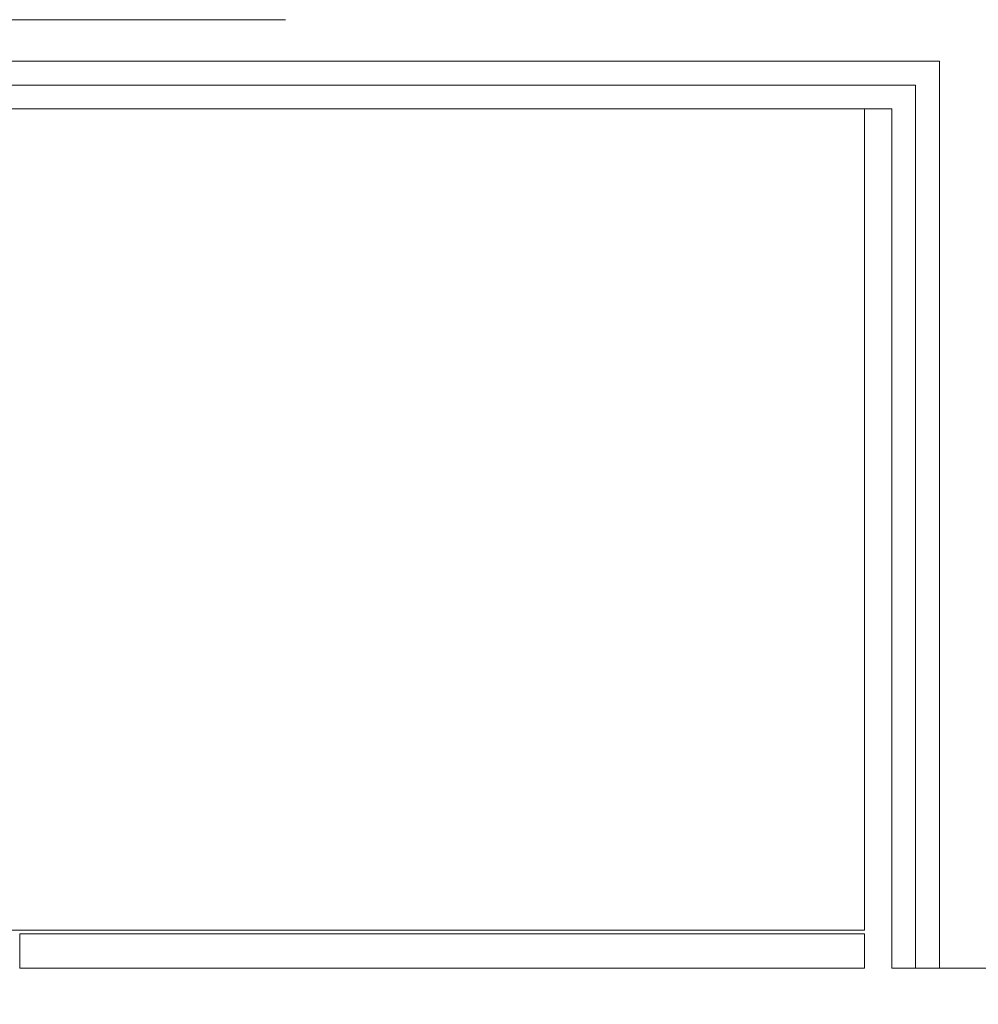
# Model space of a CAD drawing. Header units: centimetres. Extents: x -2424 to 1783, y 5 to 2907.
# Tile 73 of 99: x 237 to 287, y 1626 to 1678. Entities that reach past the tile are written whole.
import ezdxf

# ---------------------------------------------------------------- set-up
doc = ezdxf.new("R2010")
doc.units = ezdxf.units.CM
doc.linetypes.add('Dash', pattern=[60, 30, -30])
doc.linetypes.add('Długa kreska', pattern=[142.875, 95.25, -47.625])
for name, color, linetype, lineweight in [('A-DETL', 90, 'Continuous', 9), ('A-WALL', 113, 'Continuous', 13), ('A-WALL-FNSH', 113, 'Continuous', 13), ('I-FURN', 30, 'Continuous', 9)]:
    doc.layers.add(name, color=color, linetype=linetype, lineweight=lineweight)

msp = doc.modelspace()

# ---------------------------------------------------------------- linework, layer by layer
at = {"layer": 'A-DETL', "color": 251, "linetype": 'Długa kreska', "lineweight": 9}
msp.add_line((536.377, 1678.001), (3.377, 1678.001), dxfattribs=at)
at = {"layer": 'A-DETL', "color": 251, "linetype": 'Dash', "lineweight": 9}
msp.add_open_spline([(-555.623, 1472.575), (-478.908, 1472.575), (-476.079, 1472.575), (-439.123, 1472.575), (-439.123, 1435.619), (-439.123, 1432.79), (-439.123, 1329.11), (-439.123, 1326.281), (-439.123, 1289.326), (-402.167, 1289.326), (-399.339, 1289.326), (54.377, 1289.326), (347.204, 1289.326), (391.666, 1289.326), (418.55, 1316.21), (413.877, 1393.928), (413.877, 1663.126)], degree=3, knots=[0, 0, 0, 0, 1.274059, 2.1133, 2.95254, 4.521491, 5.717221, 7.286172, 8.125412, 8.964652, 14.361634, 22.556861, 31.207392, 35.311818, 37.065318, 41.276562, 41.276562, 41.276562, 41.276562], dxfattribs=at)
at = {"layer": 'A-WALL', "color": 251, "lineweight": 9}
for p, q in [((6.877, 1675.826), (284.877, 1675.826)), ((284.877, 1675.826), (284.877, 1628.326)), ((8.127, 1674.576), (283.627, 1674.576)), ((283.627, 1674.576), (283.627, 1628.326)), ((284.877, 1628.326), (294.877, 1628.326))]:
    msp.add_line(p, q, dxfattribs=at)
at = {"layer": 'A-WALL-FNSH', "color": 251, "lineweight": 9}
for p, q in [((9.377, 1673.326), (282.377, 1673.326)), ((282.377, 1673.326), (282.377, 1628.326)), ((282.377, 1628.326), (284.877, 1628.326))]:
    msp.add_line(p, q, dxfattribs=at)
at = {"layer": 'I-FURN', "color": 251, "lineweight": 9}
for p, q in [((280.944, 1673.326), (190.944, 1673.326)), ((190.944, 1673.326), (280.944, 1673.326)), ((280.944, 1673.326), (190.944, 1673.326)), ((190.944, 1673.326), (280.944, 1673.326)), ((280.944, 1630.326), (280.944, 1673.326)), ((280.944, 1673.326), (280.944, 1630.326)), ((280.944, 1630.326), (280.944, 1673.326)), ((280.944, 1673.326), (280.944, 1630.326)), ((190.944, 1630.326), (280.944, 1630.326)), ((280.944, 1630.326), (190.944, 1630.326)), ((190.944, 1630.326), (280.944, 1630.326)), ((280.944, 1630.326), (190.944, 1630.326)), ((280.944, 1630.126), (236.694, 1630.126)), ((236.694, 1630.126), (280.944, 1630.126)), ((280.944, 1630.126), (236.694, 1630.126)), ((236.694, 1630.126), (280.944, 1630.126)), ((280.944, 1630.126), (236.694, 1630.126)), ((236.694, 1630.126), (236.694, 1628.326)), ((236.694, 1628.326), (236.694, 1630.126)), ((236.694, 1630.126), (280.944, 1630.126)), ((280.944, 1630.126), (236.694, 1630.126)), ((236.694, 1630.126), (280.944, 1630.126)), ((280.944, 1630.126), (236.694, 1630.126)), ((236.694, 1630.126), (280.944, 1630.126)), ((280.944, 1630.126), (236.694, 1630.126)), ((236.694, 1630.126), (236.694, 1628.326)), ((236.694, 1628.326), (236.694, 1630.126)), ((236.694, 1630.126), (280.944, 1630.126)), ((280.944, 1628.326), (280.944, 1630.126)), ((280.944, 1630.126), (280.944, 1628.326)), ((280.944, 1628.326), (280.944, 1630.126)), ((280.944, 1630.126), (280.944, 1628.326)), ((280.944, 1628.326), (280.944, 1630.126)), ((280.944, 1630.126), (280.944, 1628.326)), ((280.944, 1628.326), (280.944, 1630.126)), ((280.944, 1630.126), (280.944, 1628.326)), ((280.944, 1628.326), (280.944, 1630.126)), ((280.944, 1630.126), (280.944, 1628.326)), ((280.944, 1628.326), (280.944, 1630.126)), ((280.944, 1630.126), (280.944, 1628.326)), ((236.694, 1628.326), (280.944, 1628.326)), ((280.944, 1628.326), (236.694, 1628.326)), ((236.694, 1628.326), (280.944, 1628.326)), ((280.944, 1628.326), (236.694, 1628.326)), ((236.694, 1628.326), (280.944, 1628.326)), ((280.944, 1628.326), (236.694, 1628.326)), ((236.694, 1628.326), (280.944, 1628.326)), ((280.944, 1628.326), (236.694, 1628.326)), ((236.694, 1628.326), (280.944, 1628.326)), ((280.944, 1628.326), (236.694, 1628.326)), ((236.694, 1628.326), (280.944, 1628.326)), ((280.944, 1628.326), (236.694, 1628.326))]:
    msp.add_line(p, q, dxfattribs=at)

doc.saveas('drawing.dxf')
